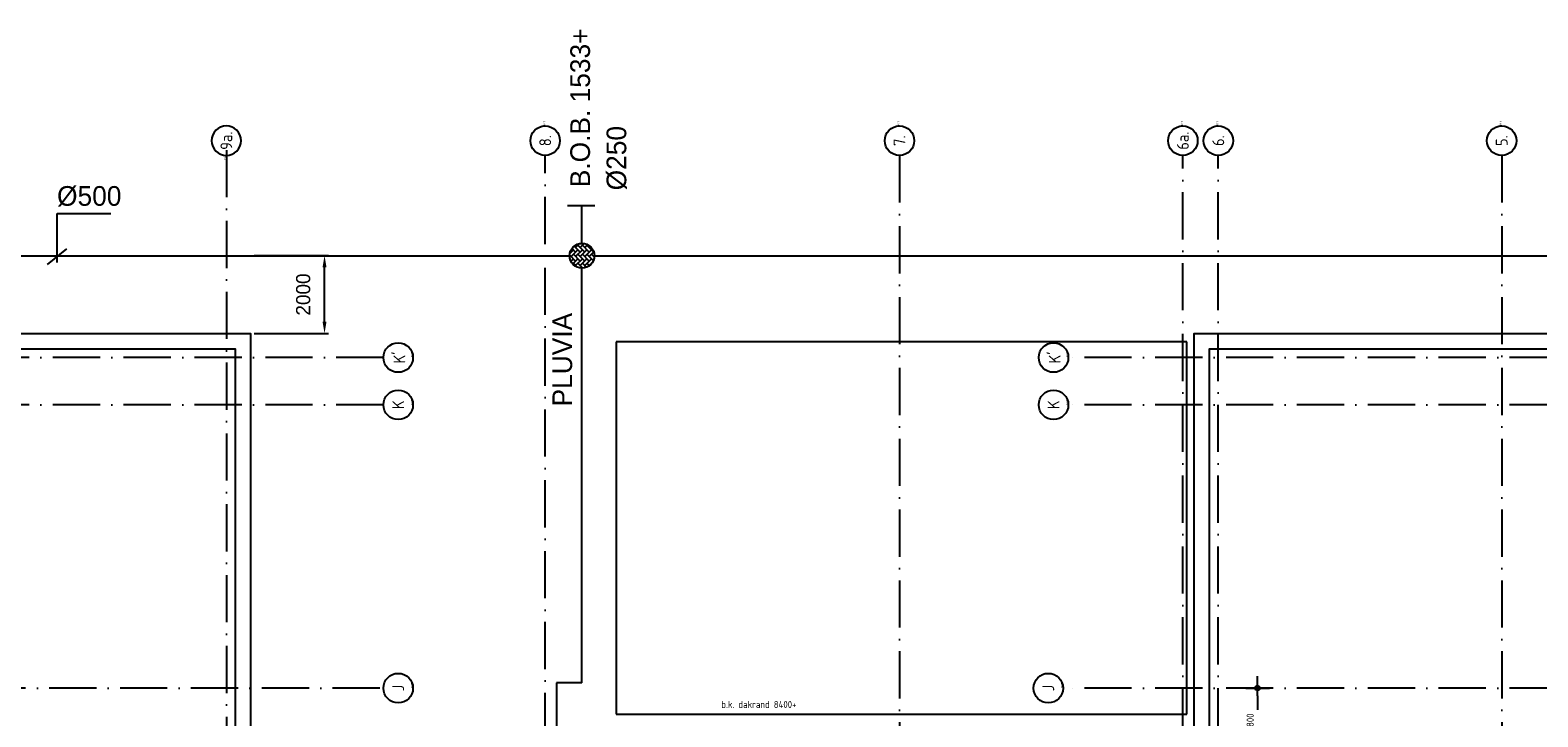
# Model space of a CAD drawing. Extents: x -9573 to 237800, y 0 to 168200.
# Tile 34 of 37: x 162776 to 201078, y 110250 to 127702. Entities that reach past the tile are written whole.
import ezdxf
from ezdxf.enums import TextEntityAlignment as Align

# ---------------------------------------------------------------- set-up
doc = ezdxf.new("R2010")
doc.units = 0
doc.header["$LTSCALE"] = 200
doc.linetypes.add('2322121', pattern=[2000, 1000, 1000])
doc.linetypes.add('DASHDOT', pattern=[9, 6, -1.5, 0, -1.5])
doc.layers.get('0').update_dxf_attribs({"linetype": 'CONTINUOUS'})
doc.layers.get('DEFPOINTS').update_dxf_attribs({"linetype": 'CONTINUOUS'})
for name, color, linetype in [('AL$1----_TEKST', 7, 'CONTINUOUS'), ('AL$1A---_ALGEMEEN', 8, 'CONTINUOUS'), ('AL$7----_STRAMIEN', 1, 'DASHDOT'), ('AL27----_DAKEN', 7, 'CONTINUOUS'), ('ALN-----_BLOCKNAAM', 2, 'CONTINUOUS'), ('MAATV-BETON', 1, 'CONTINUOUS'), ('WL524---', 4, 'CONTINUOUS')]:
    doc.layers.add(name, color=color, linetype=linetype)
doc.styles.add('BURO-018', font='BUROFONT.shx', dxfattribs={"height": 360})
doc.styles.add('BURO-025', font='BUROFONT.shx', dxfattribs={"height": 500})
doc.styles.get("Standard").update_dxf_attribs({"font": 'ISOCP'})
doc.dimstyles.new('018STIP100UIT', dxfattribs={"dimscale": 100, "dimtxt": 1.8, "dimasz": 2, "dimexe": 2, "dimexo": 3, "dimgap": 1, "dimtad": 1, "dimdec": 4, "dimrnd": 1, "dimtxsty": 'STANDARD', "dimblk": 'MSTR3', "dimblk1": 'MSTR3', "dimblk2": 'MSTR3', "dimsah": 1, "dimcen": 3, "dimdle": 1.25, "dimse1": 1, "dimse2": 1, "dimclrd": 256, "dimclre": 1, "dimclrt": 7, "dimazin": 3, "dimtfac": 0.75, "dimtdec": 4, "dimtix": 1, "dimtmove": 0, "dimatfit": 3, "dimtvp": 1.5, "dimtolj": 1, "dimtzin": 0})
doc.dimstyles.new('CEES', dxfattribs={"dimscale": 100, "dimtxt": 3, "dimasz": 3, "dimexe": 1, "dimexo": 1, "dimgap": 1.5, "dimtad": 0, "dimdec": 0, "dimzin": 0, "dimtxsty": 'BURO-018', "dimcen": -3, "dimdle": 1.25, "dimclrd": 1, "dimclre": 1, "dimclrt": 1, "dimazin": 3, "dimtfac": 0.75, "dimtdec": 0, "dimtofl": 0, "dimtmove": 0, "dimatfit": 3, "dimtvp": 1.5, "dimtolj": 1, "dimtzin": 0})

# ---------------------------------------------------------------- blocks, each defined once
blk = doc.blocks.new('1011')
at = {"layer": 'AL$7----_STRAMIEN', "color": 7, "linetype": 'CONTINUOUS'}
blk.add_circle((-750, 0), 750, dxfattribs=at)
at = {"layer": 'ALN-----_BLOCKNAAM', "linetype": 'CONTINUOUS'}
blk.add_text('1011', height=100, dxfattribs=at).set_placement((0, 0))
blk = doc.blocks.new('1010')
at = {"layer": 'AL$7----_STRAMIEN', "color": 7, "linetype": 'CONTINUOUS'}
blk.add_circle((0, 750), 750, dxfattribs=at)
at = {"layer": 'ALN-----_BLOCKNAAM', "linetype": 'CONTINUOUS'}
blk.add_text('1010', height=100, dxfattribs=at).set_placement((0, 0))
blk = doc.blocks.new('MSTR3')
at = {"color": 0, "linetype": 'CONTINUOUS'}
for p, q in [((-1, 0), (0, 0)), ((0, 1.5), (0, 0)), ((0, 0), (0, -1.5)), ((0, 0), (1.5, 0))]:
    blk.add_line(p, q, dxfattribs=at)
blk.add_circle((0, 0), 0.3, dxfattribs=at)
blk = doc.blocks.new('*D95')
at = {"linetype": 'BYBLOCK'}
for p, q in [((193959, 110781), (193959, 110432)), ((193959, 109381), (193959, 109818))]:
    blk.add_line(p, q, dxfattribs=at)
at = {"layer": 'DEFPOINTS', "color": 0, "linetype": 'BYBLOCK'}
for p in [(196951, 110981), (193959, 109181), (196951, 109181)]:
    blk.add_point(p, dxfattribs=at)
at = {"linetype": 'BYBLOCK', "xscale": 200, "yscale": 200, "zscale": 200}
for p, rotation in [((193959, 110981), 90), ((193959, 109181), 270)]:
    blk.add_blockref('MSTR3', p, dxfattribs=dict(at, rotation=rotation))
at = {"color": 7, "linetype": 'BYBLOCK', "insert": (193769, 110125), "char_height": 180, "attachment_point": 5, "rotation": 90}
blk.add_mtext('\\A1;1800', dxfattribs=at)
blk = doc.blocks.new('*D162')
at = {"color": 1, "linetype": 'BYBLOCK'}
for p, q in [((168470, 121975), (170354, 121975)), ((170254, 120291), (170254, 121675)), ((168470, 119991), (170354, 119991))]:
    blk.add_line(p, q, dxfattribs=at)
for points in [[(170204, 121675), (170304, 121675), (170254, 121975)], [(170204, 120291), (170304, 120291), (170254, 119991)]]:
    blk.add_solid(points, dxfattribs=at)
at = {"layer": 'DEFPOINTS', "color": 0, "linetype": 'BYBLOCK'}
for p in [(168370, 121975), (170254, 121975), (168370, 119991)]:
    blk.add_point(p, dxfattribs=at)
at = {"color": 1, "linetype": 'BYBLOCK', "insert": (169714, 120983), "char_height": 360, "attachment_point": 5, "rotation": 90, "style": 'BURO-018'}
blk.add_mtext('\\A1;2000', dxfattribs=at)

msp = doc.modelspace()

# ---------------------------------------------------------------- hatches: boundary and pattern name
at = {"layer": 'WL524---'}
h = msp.add_hatch(dxfattribs=at)
h.set_pattern_fill('AR-HBONE', color=8, scale=0.8, angle=90, style=0)
h.set_pattern_definition([(135, (42030.32, 69647.19), (-114.94728, 2e-14), [243.84, -81.28]), (225, (41972.85, 69704.666), (-114.94728, 2e-14), [243.84, -81.28])])
h.paths.add_polyline_path([(176490.6193, 122049.71333), (176490.6193, 121886.46207, 0.8770862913), (177111.22291, 121968.0877, 0.8770862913)])

# ---------------------------------------------------------------- linework, layer by layer
at = {"layer": 'AL$1A---_ALGEMEEN', "color": 1, "linetype": 'DASHDOT'}
msp.add_line((184860.29813, 124517.72983), (184860.29813, 48460.40396), dxfattribs=at)
at = {"layer": 'AL$7----_STRAMIEN', "color": 1}
msp.add_line((184860.29813, 124517.90623), (184860.29813, 48460.58036), dxfattribs=at)
for points in [[(167760.29813, 124655.58029), (167760.29813, 82780.58036)], [(175860.29813, 48460.58036), (175860.29813, 124517.90623)], [(192060.29813, 80980.58036), (192060.29813, 124517.90623)], [(192960.29813, 80980.58036), (192960.29813, 124517.90623)], [(200160.29813, 124517.90623), (200160.29813, 80980.58036)], [(171751.68821, 119380.58036), (131549.72008, 119380.58036)], [(233960.29813, 119380.58036), (189149.72008, 119380.58036)], [(171751.68821, 118180.58036), (131549.72008, 118180.58036)], [(233960.29813, 118180.58036), (189149.72008, 118180.58036)], [(171660.29813, 110980.58036), (131460.29813, 110980.58036)], [(233960.29813, 110980.58035), (189060.29813, 110980.58035)]]:
    msp.add_lwpolyline(points, dxfattribs=at)
at = {"layer": 'AL27----_DAKEN', "color": 1}
for points in [[(134770.29806, 102290.58033), (134750.29813, 102290.58033), (134750.29813, 119990.58036), (168370.29813, 119990.58036), (168370.29813, 102290.58033), (168350.29806, 102290.58033)], [(192350.29813, 102330.58033), (192350.29813, 119990.58036), (225970.29813, 119990.58036), (225970.29813, 102330.58033)], [(134770.29806, 101900.58033), (135140.29813, 101900.58033), (135140.29813, 119600.58036), (167980.29813, 119600.58036), (167980.29813, 101900.58033), (168350.29806, 101900.58033)], [(192740.29813, 102330.58033), (192740.29813, 119600.58036), (225580.29813, 119600.58036), (225580.29813, 102330.58033)]]:
    msp.add_lwpolyline(points, dxfattribs=at)
at = {"layer": 'MAATV-BETON'}
for p, q in [((177660.32291, 119780.58033), (177660.29817, 110316.17895)), ((192160.29813, 119780.58033), (177660.32291, 119780.58033)), ((192160.27333, 110317.10925), (192160.29813, 119780.58033)), ((177660.29817, 110316.17895), (192160.27333, 110317.10925))]:
    msp.add_line(p, q, dxfattribs=at)
at = {"layer": 'WL524---', "color": 1}
for p, q in [((163459.43409, 121798.71925), (163459.43409, 123043.2116)), ((163459.43409, 123043.2116), (164826.60308, 123043.2116)), ((163215.2969, 121749.91557), (163703.57129, 122140.34441))]:
    msp.add_line(p, q, dxfattribs=at)
at = {"layer": 'WL524---', "color": 6}
msp.add_line((176428.9481, 123242.9128), (177123.35567, 123242.9128), dxfattribs=at)
at = {"layer": 'WL524---', "color": 6, "linetype": '2322121'}
for p, q in [((176788.18591, 122291.5969), (176788.18591, 123242.9128)), ((129744.47134, 121969.38562), (176477.39232, 121969.38562)), ((177099.14606, 121969.38562), (233245.63831, 121969.38562)), ((176788.18591, 111117.33985), (176788.18591, 121637.43558)), ((176788.18591, 111117.33985), (176149.88934, 111117.33985)), ((176149.88934, 111117.33985), (176149.88934, 106660.72882))]:
    msp.add_line(p, q, dxfattribs=at)
at = {"layer": 'WL524---'}
msp.add_circle((176795.55315, 121968.0877), 315.66976, dxfattribs=at)

# ---------------------------------------------------------------- block references
at = {"layer": 'AL$7----_STRAMIEN'}
ref = msp.add_blockref('1011', (167760.29813, 124517.90623), dxfattribs=dict(at, xscale=-0.5, yscale=0.5, zscale=0.5, rotation=90))
ref.add_attrib('STR-NAAM', '9a.', dxfattribs={"color": 3, "linetype": 'CONTINUOUS', "height": 300, "rotation": 90}).set_placement((167760.29813, 124892.90623), align=Align.MIDDLE)
ref = msp.add_blockref('1011', (175860.29813, 125267.90623), dxfattribs=dict(at, xscale=0.5, yscale=0.5, zscale=0.5, rotation=90))
ref.add_attrib('STR-NAAM', '8.', dxfattribs={"color": 3, "linetype": 'CONTINUOUS', "height": 300, "rotation": 90}).set_placement((175860.29813, 124892.90623), align=Align.MIDDLE)
ref = msp.add_blockref('1011', (184860.29813, 125267.90623), dxfattribs=dict(at, xscale=0.5, yscale=0.5, zscale=0.5, rotation=90))
ref.add_attrib('STR-NAAM', '7.', dxfattribs={"color": 3, "linetype": 'CONTINUOUS', "height": 300, "rotation": 90}).set_placement((184860.29813, 124892.90623), align=Align.MIDDLE)
ref = msp.add_blockref('1011', (192060.29813, 125267.90623), dxfattribs=dict(at, xscale=0.5, yscale=0.5, zscale=0.5, rotation=90))
ref.add_attrib('STR-NAAM', '6a.', dxfattribs={"color": 3, "linetype": 'CONTINUOUS', "height": 300, "rotation": 90}).set_placement((192060.29813, 124892.90623), align=Align.MIDDLE)
ref = msp.add_blockref('1011', (192960.29813, 125267.90623), dxfattribs=dict(at, xscale=0.5, yscale=0.5, zscale=0.5, rotation=90))
ref.add_attrib('STR-NAAM', '6.', dxfattribs={"color": 3, "linetype": 'CONTINUOUS', "height": 300, "rotation": 90}).set_placement((192960.29813, 124892.90623), align=Align.MIDDLE)
ref = msp.add_blockref('1011', (200160.29813, 125267.90623), dxfattribs=dict(at, xscale=0.5, yscale=0.5, zscale=0.5, rotation=90))
ref.add_attrib('STR-NAAM', '5.', dxfattribs={"color": 3, "linetype": 'CONTINUOUS', "height": 300, "rotation": 90}).set_placement((200160.29813, 124892.90623), align=Align.MIDDLE)
ref = msp.add_blockref('1010', (172501.68821, 119380.58036), dxfattribs=dict(at, xscale=0.5, yscale=0.5, zscale=0.5, rotation=90))
ref.add_attrib('STR-NAAM', "K'", dxfattribs={"color": 3, "linetype": 'CONTINUOUS', "height": 300, "rotation": 90}).set_placement((172126.68821, 119380.58036), align=Align.MIDDLE)
ref = msp.add_blockref('1010', (189149.72008, 119380.58036), dxfattribs=dict(at, xscale=0.5, yscale=0.5, zscale=0.5, rotation=90))
ref.add_attrib('STR-NAAM', "K'", dxfattribs={"color": 3, "linetype": 'CONTINUOUS', "height": 300, "rotation": 90}).set_placement((188774.72008, 119380.58036), align=Align.MIDDLE)
ref = msp.add_blockref('1010', (172501.68821, 118180.58036), dxfattribs=dict(at, xscale=0.5, yscale=0.5, zscale=0.5, rotation=90))
ref.add_attrib('STR-NAAM', 'K', dxfattribs={"color": 3, "linetype": 'CONTINUOUS', "height": 300, "rotation": 90}).set_placement((172126.68821, 118180.58036), align=Align.MIDDLE)
ref = msp.add_blockref('1010', (189149.72008, 118180.58036), dxfattribs=dict(at, xscale=0.5, yscale=0.5, zscale=0.5, rotation=90))
ref.add_attrib('STR-NAAM', 'K', dxfattribs={"color": 3, "linetype": 'CONTINUOUS', "height": 300, "rotation": 90}).set_placement((188774.72008, 118180.58036), align=Align.MIDDLE)
ref = msp.add_blockref('1010', (172501.68821, 110980.58036), dxfattribs=dict(at, xscale=0.5, yscale=0.5, zscale=0.5, rotation=90))
ref.add_attrib('STR-NAAM', 'J', dxfattribs={"color": 3, "linetype": 'CONTINUOUS', "height": 300, "rotation": 90}).set_placement((172126.68821, 110980.58036), align=Align.MIDDLE)
ref = msp.add_blockref('1010', (189016.29469, 110980.58036), dxfattribs=dict(at, xscale=0.5, yscale=0.5, zscale=0.5, rotation=90))
ref.add_attrib('STR-NAAM', 'J', dxfattribs={"color": 3, "linetype": 'CONTINUOUS', "height": 300, "rotation": 90}).set_placement((188641.29469, 110980.58036), align=Align.MIDDLE)

# ---------------------------------------------------------------- texts
at = {"layer": 'AL$1----_TEKST', "color": 7, "insert": (180334.28888, 110655.27931), "char_height": 180, "width": 3599.63, "attachment_point": 1}
msp.add_mtext('b.k. dakrand 8400+', dxfattribs=at)
at = {"layer": 'WL524---', "color": 2, "style": 'BURO-025'}
for s, p in [('B.O.B. 1533+', (176998.23621, 123709.92423)), ('%%C250', (177920.12591, 123631.03356)), ('PLUVIA', (176544.17627, 118138.7726))]:
    msp.add_text(s, height=500, rotation=90, dxfattribs=at).set_placement(p)
msp.add_text('%%C500', height=500, dxfattribs=at).set_placement((163459.43409, 123238.42572))

# ---------------------------------------------------------------- dimensions: what is measured, and where the dimension line sits
at = {"layer": 'MAATV-BETON'}
dim = msp.add_linear_dim(base=(193958.83385, 109180.58035), p1=(196951.17852, 110980.58036), p2=(196951.17852, 109180.58035), angle=270, dimstyle='018STIP100UIT', dxfattribs=at)
dim.commit()
dim.dimension.update_dxf_attribs({"geometry": '*D95', "text_midpoint": (193958.83385, 110125.24147), "dimtype": 160})
at = {"layer": 'WL524---'}
dim = msp.add_linear_dim(base=(170254.0836, 121975.32092), p1=(168370.29813, 119990.58036), p2=(168370.29813, 121975.32092), angle=90, text='2000', dimstyle='CEES', dxfattribs=at)
dim.commit()
dim.dimension.update_dxf_attribs({"geometry": '*D162', "text_midpoint": (169713.84738, 120982.95064)})

doc.saveas('drawing.dxf')
